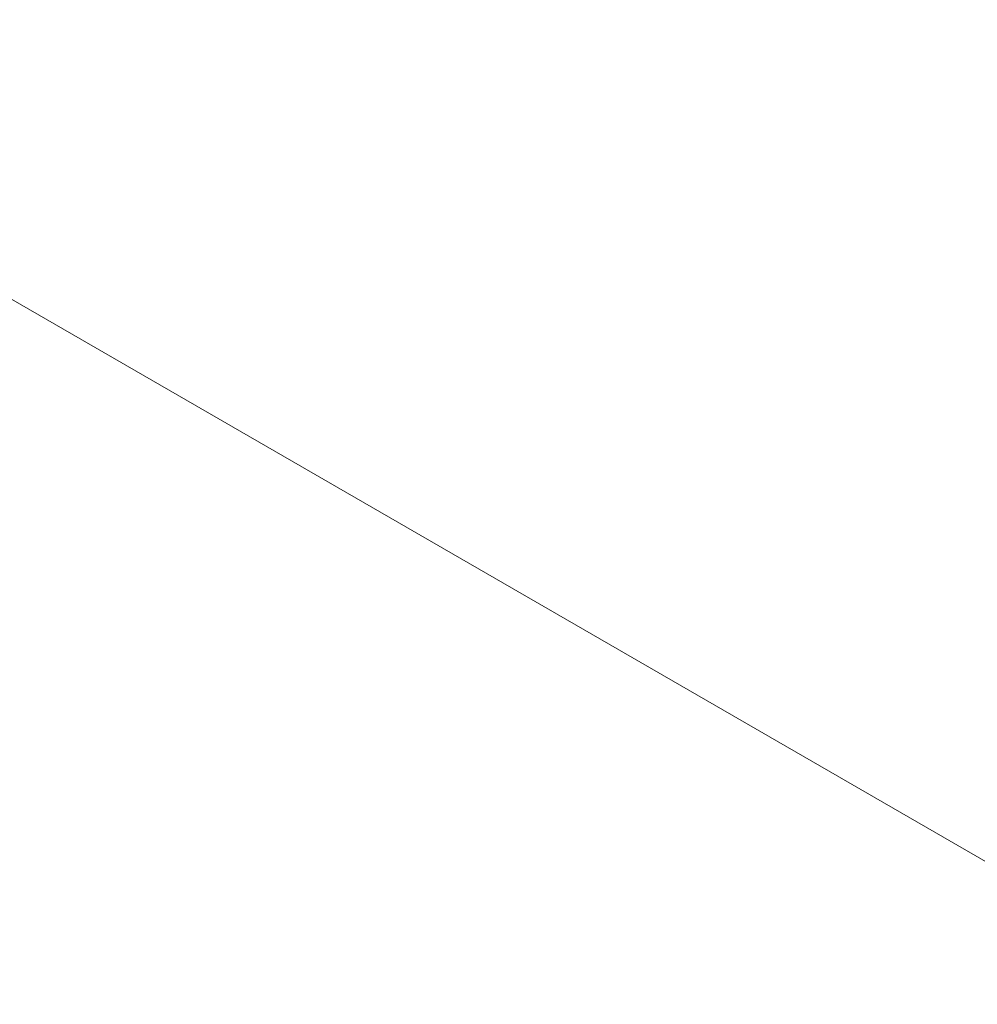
# Model space of a CAD drawing. Header units: millimetres. Extents: x 8 to 587, y 12 to 540.
# Tile 154 of 256: x 522.0169 to 522.05, y 145.2982 to 145.3323. Entities that reach past the tile are written whole.
import ezdxf

# ---------------------------------------------------------------- set-up
doc = ezdxf.new("R2010")
doc.units = ezdxf.units.MM

msp = doc.modelspace()

# ---------------------------------------------------------------- linework, layer by layer
at = {"color": 252, "linetype": 'Continuous', "lineweight": 0}
msp.add_line((527.462248, 142.178888), (516.831377, 148.315959), dxfattribs=at)
msp.add_open_spline([(516.831377, 148.315959), (516.841302, 148.284833), (516.861174, 148.222513), (516.895967, 148.12193), (516.934146, 148.016869), (516.97152, 147.918823), (517.00669, 147.829775), (517.044598, 147.736307), (517.091014, 147.625486), (517.146955, 147.496665), (517.205843, 147.365513), (517.267333, 147.232829), (517.330217, 147.101233), (517.3942, 146.971189), (517.459005, 146.842992), (517.525863, 146.714191), (517.594665, 146.585079), (517.677585, 146.43345), (517.775144, 146.26072), (517.890106, 146.064793), (518.010034, 145.868152), (518.134859, 145.671346), (518.26295, 145.477063), (518.393979, 145.285864), (518.528347, 145.097186), (518.665401, 144.911984), (518.805182, 144.73018), (518.954804, 144.542835), (519.114719, 144.350625), (519.285119, 144.154577), (519.458251, 143.963863), (519.63393, 143.778556), (519.812072, 143.598612), (520.00843, 143.408659), (520.223675, 143.210407), (520.460023, 143.00437), (520.701241, 142.805541), (520.931657, 142.626188), (521.154843, 142.461387), (521.370431, 142.309956), (521.594391, 142.161016), (521.820574, 142.018122), (521.973121, 141.928524), (522.049446, 141.883696)], degree=3, knots=[0, 0, 0, 0, 0.015179, 0.030392, 0.045605, 0.060787, 0.071181, 0.081576, 0.097767, 0.113998, 0.13025, 0.146495, 0.162698, 0.178152, 0.193614, 0.20907, 0.224775, 0.24048, 0.264364, 0.288251, 0.313379, 0.338637, 0.363897, 0.389494, 0.415092, 0.440989, 0.466886, 0.492852, 0.523051, 0.553322, 0.583594, 0.613953, 0.644319, 0.674679, 0.713116, 0.751554, 0.790752, 0.829951, 0.861687, 0.896219, 0.930797, 0.965375, 1, 1, 1, 1], dxfattribs=at)

doc.saveas('drawing.dxf')
